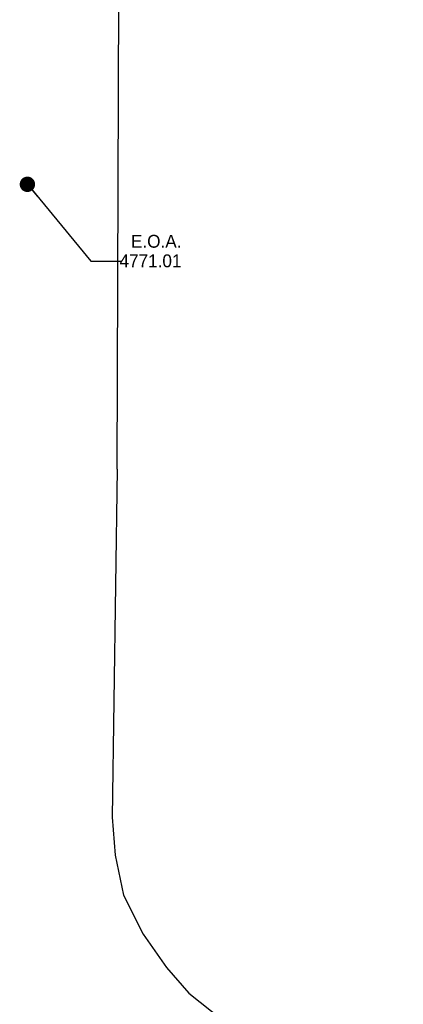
# Model space of a CAD drawing. Header units: inches. Extents: x 38743 to 43814, y 58617 to 61856.
# Tile 9 of 10: x 41450 to 41525, y 59141 to 59333. Entities that reach past the tile are written whole.
import ezdxf
from ezdxf.enums import TextEntityAlignment as Align

# ---------------------------------------------------------------- set-up
doc = ezdxf.new("R2010")
doc.units = ezdxf.units.IN
doc.header["$MEASUREMENT"] = 0
for name, color, linetype in [('11', 7, 'Continuous'), ('C-PR-SWALE', 2, 'Continuous'), ('c-text', 6, 'Continuous')]:
    doc.layers.add(name, color=color, linetype=linetype)
doc.dimstyles.new('Copy of Standard', dxfattribs={"dimscale": 20, "dimtxt": 0.125, "dimasz": 0.15, "dimexe": 0.18, "dimexo": 0.0625, "dimgap": 0.09, "dimtad": 0, "dimtih": 1, "dimtoh": 1, "dimdec": 4, "dimzin": 0, "dimdsep": 46, "dimtxsty": 'Standard', "dimcen": 0.09, "dimadec": 0, "dimazin": 0, "dimtfac": 1, "dimtdec": 4, "dimtofl": 0, "dimtmove": 0, "dimatfit": 3, "dimldrblk": 'DOT', "dimfxl": 0, "dimtolj": 1, "dimtzin": 0, "dimarcsym": 0})

# ---------------------------------------------------------------- blocks, each defined once
blk = doc.blocks.new('_Dot')
at = {"layer": 'C-PR-SWALE', "color": 0, "lineweight": -2}
blk.add_line((-0.5, 0), (-1, 0), dxfattribs=at)
at = {"layer": 'C-PR-SWALE', "color": 0, "const_width": 0.5}
blk.add_lwpolyline([(-0.25, 0, 1), (0.25, 0, 1)], format="xyb", close=True, dxfattribs=at)

msp = doc.modelspace()

# ---------------------------------------------------------------- linework, layer by layer
at = {"layer": '11', "color": 1, "linetype": 'Continuous'}
msp.add_line((41469.23, 59245.05, -4788.6), (41469.96, 59442.88, -4788.6), dxfattribs=at)
at = {"layer": '11', "color": 1, "linetype": 'Continuous', "elevation": -4788.6}
msp.add_lwpolyline([(41469.23, 59245.05), (41468.21, 59177.29), (41468.8, 59169.84), (41470.48, 59162.07), (41474.3, 59154.45), (41478.83, 59147.97), (41483.18, 59142.95), (41489.83, 59137.74), (41493.82, 59136.01), (41498.02, 59135.22), (41503, 59134.64), (41524.98, 59134.54)], dxfattribs=at)

# ---------------------------------------------------------------- texts
at = {"layer": 'c-text'}
for s, p in [('E.O.A.', (41481.75, 59288.23)), ('4771.01', (41481.75, 59284.42))]:
    msp.add_text(s, height=2.5, dxfattribs=at).set_placement(p, align=Align.RIGHT)

# ---------------------------------------------------------------- leaders
msp.add_leader([(41451.72, 59300.58), (41464.06, 59285.6), (41470.09, 59285.6)], dimstyle='Copy of Standard', dxfattribs=at)

doc.saveas('drawing.dxf')
